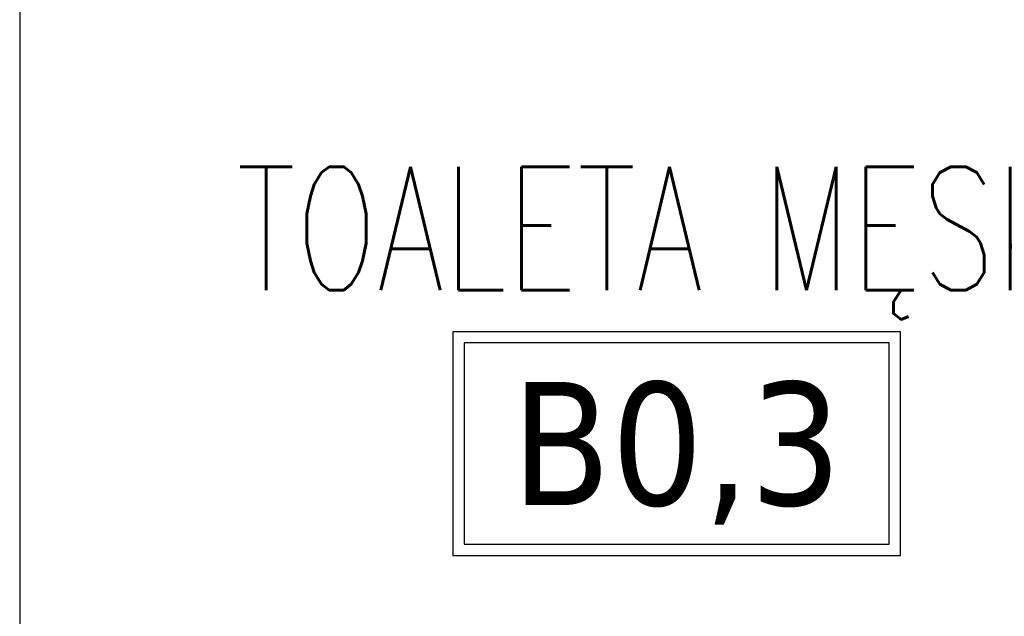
# Model space of a CAD drawing. Header units: millimetres. Extents: x 28600 to 181045, y -399112 to -163690.
# Tile 29 of 256: x 47207 to 47302, y -195332 to -195274. Entities that reach past the tile are written whole.
import ezdxf
from ezdxf.enums import TextEntityAlignment as Align

# ---------------------------------------------------------------- set-up
doc = ezdxf.new("R2010")
doc.units = ezdxf.units.MM
doc.layers.add('!! 0_ Istn-sciany', color=8, linetype='Continuous')
doc.layers.add('!! 0_Opis_pom', color=8, linetype='Continuous')
doc.styles.add('ARIAL', font='tahoma.ttf')
doc.styles.add('TXT', font='simplex.shx')

msp = doc.modelspace()

# ---------------------------------------------------------------- linework, layer by layer
at = {"layer": '!! 0_ Istn-sciany'}
msp.add_lwpolyline([(47206.71142, -195247.12813), (47206.71142, -195389.12813)], dxfattribs=at)
at = {"layer": '!! 0_Opis_pom', "ltscale": 0.7}
for points in [[(47248.83538, -195326.02448), (47292.35538, -195326.02448), (47292.35538, -195304.26448), (47248.83538, -195304.26448)], [(47249.92338, -195324.93648), (47291.26738, -195324.93648), (47291.26738, -195305.35248), (47249.92338, -195305.35248)]]:
    msp.add_lwpolyline(points, close=True, dxfattribs=at)

# ---------------------------------------------------------------- texts
at = {"layer": '!! 0_Opis_pom', "ltscale": 0.7, "style": 'TXT', "width": 0.7}
msp.add_text('TOALETA MĘSKA', height=12, dxfattribs=at).set_placement((47271.71052, -195300.21817), align=Align.CENTER)
at = {"layer": '!! 0_Opis_pom', "ltscale": 0.7, "style": 'ARIAL'}
msp.add_attdef('B0,3', text='', height=11.968, dxfattribs=at).set_placement((47270.59538, -195315.14448), align=Align.MIDDLE_CENTER)

doc.saveas('drawing.dxf')
